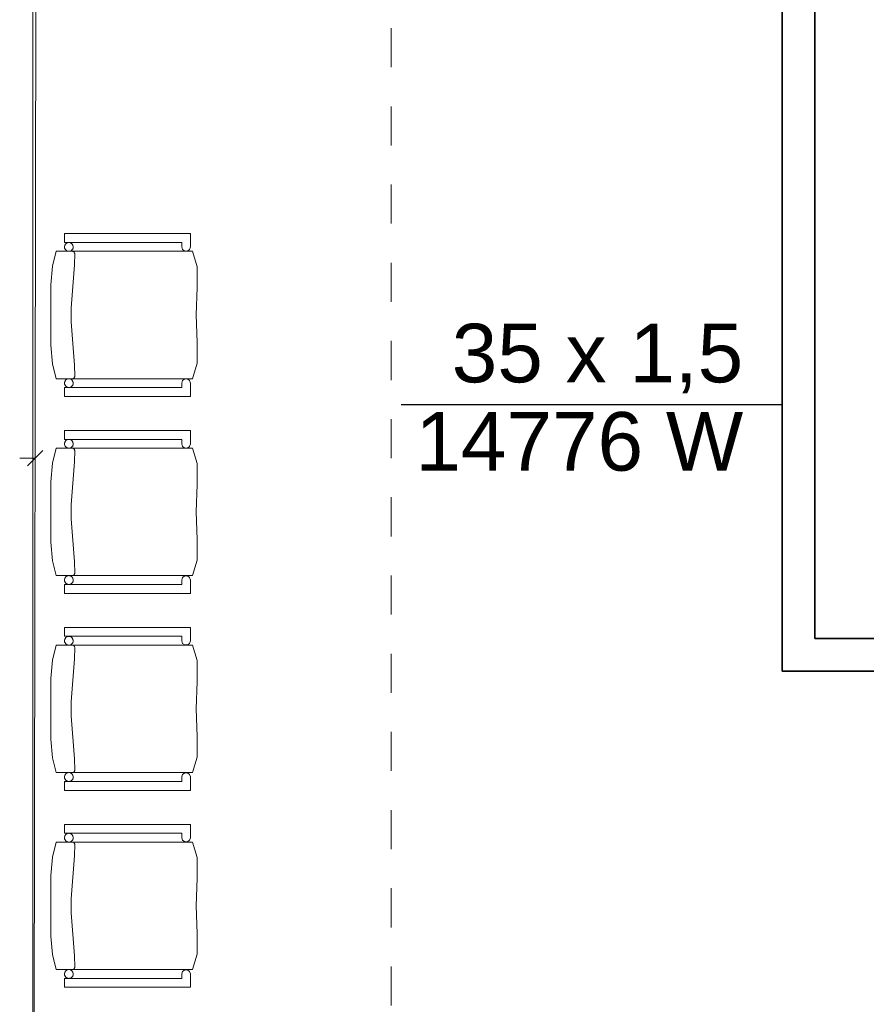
# Model space of a CAD drawing. Header units: millimetres. Extents: x 204754 to 495640, y -178579 to -98814.
# Tile 23 of 179: x 221597 to 224195, y -135210 to -132187. Entities that reach past the tile are written whole.
import ezdxf
from ezdxf.lldxf.tags import DXFTag

# ---------------------------------------------------------------- set-up
doc = ezdxf.new("R2010")
doc.units = ezdxf.units.MM
doc.header["$MEASUREMENT"] = 0
doc.linetypes.add('Przerywana', pattern=[240, 120, -120])
doc.layers.get('0').update_dxf_attribs({"color": 252, "lineweight": 5})
for name, color, linetype, lineweight in [('840-G Znaczniki ogólne_Nr_pióra__3', 252, 'Continuous', 5), ('IS_Powrót', 5, 'DASH', 35), ('IS_Zasilanie', 1, 'SOLID', 35), ('Nowe_! NAZWY POM_Nr_pióra__19', 252, 'Continuous', 5), ('Nowe_320-W Umeblowanie_Nr_pióra__4', 252, 'Continuous', 5), ('Nowe_Nowe_220(1)-A Ściany zewnętrzne_Nr_pióra__57', 252, 'Continuous', 5)]:
    doc.layers.add(name, color=color, linetype=linetype, lineweight=lineweight)
doc.layers.add('IS_Opisy_działek_Therm', color=7, linetype='SOLID')
tags = doc.linetypes.add('DASH', pattern=[15, 10, -5]).pattern_tags.tags
tags[6:7] = [DXFTag(74, 4), DXFTag(75, 0), DXFTag(340, '0'), DXFTag(46, 0.0), DXFTag(50, 0.0), DXFTag(44, 0.0), DXFTag(45, 0.0)]
tags[4:5] = [DXFTag(74, 4), DXFTag(75, 0), DXFTag(340, '0'), DXFTag(46, 0.0), DXFTag(50, 0.0), DXFTag(44, 0.0), DXFTag(45, 0.0)]
tags = doc.linetypes.add('SOLID', pattern=[10, 10, 0]).pattern_tags.tags
tags[6:7] = [DXFTag(74, 4), DXFTag(75, 0), DXFTag(340, '0'), DXFTag(46, 0.0), DXFTag(50, 0.0), DXFTag(44, 0.0), DXFTag(45, 0.0)]
tags[4:5] = [DXFTag(74, 4), DXFTag(75, 0), DXFTag(340, '0'), DXFTag(46, 0.0), DXFTag(50, 0.0), DXFTag(44, 0.0), DXFTag(45, 0.0)]

# ---------------------------------------------------------------- blocks, each defined once
blk = doc.blocks.new('podkład 20251118')
at = {"color": 252, "linetype": 'Continuous', "lineweight": 5}
for p, q in [((221620.6, -133557.2), (221668.1, -133509.7)), ((221644.4, -133533.4), (221596.9, -133533.4))]:
    blk.add_line(p, q, dxfattribs=at)
at = {"layer": '840-G Znaczniki ogólne_Nr_pióra__3', "color": 252, "linetype": 'Przerywana', "lineweight": 5}
blk.add_line((222737, -121893.5), (222737, -143583.5), dxfattribs=at)
at = {"layer": 'Nowe_! NAZWY POM_Nr_pióra__19', "color": 252, "linetype": 'Continuous', "lineweight": 5}
blk.add_line((221649.7, -130158.9), (221637.3, -137349.5), dxfattribs=at)
at = {"layer": 'Nowe_320-W Umeblowanie_Nr_pióra__4', "color": 252, "linetype": 'Continuous', "lineweight": 5}
for p, q in [((221734.3, -132871.1), (221734.3, -132843.8)), ((221734.3, -132843.8), (222120.6, -132843.8)), ((221734.3, -132871.1), (221734.3, -132843.8)), ((221734.3, -132843.8), (222120.6, -132843.8)), ((222120.6, -132843.8), (222120.6, -132884.7)), ((222120.6, -132843.8), (222120.6, -132884.7)), ((222094.1, -132871.1), (221734.3, -132871.1)), ((222094.1, -132871.1), (221734.3, -132871.1)), ((221734.3, -132884.7), (221734.5, -132882.4)), ((221734.5, -132887.1), (221734.3, -132884.7)), ((221734.5, -132882.4), (221735.1, -132880.1)), ((221735.1, -132880.1), (221736.1, -132877.9)), ((221736.1, -132877.9), (221737.4, -132876)), ((221737.4, -132876), (221739.1, -132874.3)), ((221739.1, -132874.3), (221741, -132872.9)), ((221741, -132872.9), (221743.1, -132871.9)), ((221743.1, -132871.9), (221745.4, -132871.3)), ((221745.4, -132871.3), (221747.8, -132871.1)), ((221747.8, -132871.1), (221750.1, -132871.3)), ((221750.1, -132871.3), (221752.4, -132871.9)), ((221752.4, -132871.9), (221754.5, -132872.9)), ((221754.5, -132872.9), (221756.4, -132874.3)), ((221756.4, -132874.3), (221758.1, -132876)), ((221758.1, -132876), (221759.4, -132877.9)), ((221759.4, -132877.9), (221760.4, -132880.1)), ((221760.4, -132880.1), (221761, -132882.4)), ((221761, -132882.4), (221761.2, -132884.7)), ((221761.2, -132884.7), (221761, -132887.1)), ((222094.1, -132884.7), (222094.1, -132871.1)), ((222094.1, -132884.7), (222094.1, -132871.1)), ((222096.7, -132892.7), (222094.1, -132884.7)), ((222096.7, -132892.7), (222094.1, -132884.7)), ((222120.6, -132884.7), (222118.5, -132892.7)), ((222120.6, -132884.7), (222118.5, -132892.7)), ((221697.2, -132944.1), (221708.5, -132898.4)), ((221697.2, -132944.1), (221708.5, -132898.4)), ((221708.5, -132898.4), (222127.7, -132898.4)), ((221708.5, -132898.4), (222127.7, -132898.4)), ((221735.1, -132889.4), (221734.5, -132887.1)), ((221736.1, -132891.5), (221735.1, -132889.4)), ((221737.4, -132893.5), (221736.1, -132891.5)), ((221739.1, -132895.2), (221737.4, -132893.5)), ((221741, -132896.5), (221739.1, -132895.2)), ((221743.1, -132897.5), (221741, -132896.5)), ((221745.4, -132898.2), (221743.1, -132897.5)), ((221747.8, -132898.4), (221745.4, -132898.2)), ((221750.1, -132898.2), (221747.8, -132898.4)), ((221752.4, -132897.5), (221750.1, -132898.2)), ((221754.5, -132896.5), (221752.4, -132897.5)), ((221756.4, -132895.2), (221754.5, -132896.5)), ((221758.1, -132893.5), (221756.4, -132895.2)), ((221759.4, -132891.5), (221758.1, -132893.5)), ((221760.4, -132898.6), (221759.2, -132898.4)), ((221760.4, -132889.4), (221759.4, -132891.5)), ((221761, -132887.1), (221760.4, -132889.4)), ((221761.6, -132899), (221760.4, -132898.6)), ((221762.7, -132899.7), (221761.6, -132899)), ((221763.7, -132900.5), (221762.7, -132899.7)), ((221764.5, -132901.5), (221763.7, -132900.5)), ((221765.1, -132902.6), (221764.5, -132901.5)), ((221764.8, -132940.2), (221765.7, -132905.6)), ((221765.5, -132903.7), (221765.1, -132902.6)), ((221765.7, -132905), (221765.5, -132903.7)), ((221765.7, -132905.6), (221765.7, -132905)), ((222103.4, -132897.7), (222096.7, -132892.7)), ((222103.4, -132897.7), (222096.7, -132892.7)), ((222111.8, -132897.7), (222103.4, -132897.7)), ((222111.8, -132897.7), (222103.4, -132897.7)), ((222118.5, -132892.7), (222111.8, -132897.7)), ((222118.5, -132892.7), (222111.8, -132897.7)), ((222127.7, -132898.4), (222141.5, -132945.6)), ((222127.7, -132898.4), (222141.5, -132945.6)), ((221692.6, -133001.1), (221697.2, -132944.1)), ((221692.6, -133001.1), (221697.2, -132944.1)), ((221754.9, -133072.5), (221764.8, -132940.2)), ((222141.5, -132945.6), (222141.8, -133009.3)), ((222141.5, -132945.6), (222141.8, -133009.3)), ((221692.6, -133093.8), (221692.6, -133001.1)), ((221692.6, -133093.8), (221692.6, -133001.1)), ((222141.8, -133009.3), (222138, -133093.8)), ((222141.8, -133009.3), (222138, -133093.8)), ((221692.6, -133186.6), (221692.6, -133093.8)), ((221692.6, -133186.6), (221692.6, -133093.8)), ((221754.9, -133115.2), (221754.9, -133072.5)), ((222138, -133093.8), (222141.8, -133178.3)), ((222138, -133093.8), (222141.8, -133178.3)), ((221764.8, -133247.5), (221754.9, -133115.2)), ((221697.2, -133243.6), (221692.6, -133186.6)), ((221697.2, -133243.6), (221692.6, -133186.6)), ((222141.8, -133178.3), (222141.5, -133242.1)), ((222141.8, -133178.3), (222141.5, -133242.1)), ((221708.5, -133289.3), (221697.2, -133243.6)), ((221708.5, -133289.3), (221697.2, -133243.6)), ((221765.7, -133282), (221764.8, -133247.5)), ((222141.5, -133242.1), (222127.7, -133289.3)), ((222141.5, -133242.1), (222127.7, -133289.3)), ((222127.7, -133289.3), (221708.5, -133289.3)), ((222127.7, -133289.3), (221708.5, -133289.3)), ((221734.3, -133302.9), (221734.5, -133300.5)), ((221734.5, -133305.3), (221734.3, -133302.9)), ((221734.5, -133300.5), (221735.1, -133298.2)), ((221735.1, -133307.6), (221734.5, -133305.3)), ((221735.1, -133298.2), (221736.1, -133296.1)), ((221736.1, -133309.7), (221735.1, -133307.6)), ((221736.1, -133296.1), (221737.4, -133294.1)), ((221737.4, -133294.1), (221739.1, -133292.5)), ((221739.1, -133292.5), (221741, -133291.1)), ((221741, -133291.1), (221743.1, -133290.1)), ((221743.1, -133290.1), (221745.4, -133289.5)), ((221745.4, -133289.5), (221747.8, -133289.3)), ((221747.8, -133289.3), (221750.1, -133289.5)), ((221750.1, -133289.5), (221752.4, -133290.1)), ((221752.4, -133290.1), (221754.5, -133291.1)), ((221754.5, -133291.1), (221756.4, -133292.5)), ((221756.4, -133292.5), (221758.1, -133294.1)), ((221758.1, -133294.1), (221759.4, -133296.1)), ((221759.4, -133296.1), (221760.4, -133298.2)), ((221760.4, -133307.6), (221759.4, -133309.7)), ((221760.4, -133298.2), (221761, -133300.5)), ((221761, -133305.3), (221760.4, -133307.6)), ((221761, -133300.5), (221761.2, -133302.9)), ((221761.2, -133302.9), (221761, -133305.3)), ((221761.6, -133288.6), (221762.7, -133288)), ((221762.7, -133288), (221763.7, -133287.2)), ((221763.7, -133287.2), (221764.5, -133286.2)), ((221764.5, -133286.2), (221765.1, -133285.1)), ((221765.1, -133285.1), (221765.5, -133283.9)), ((221765.5, -133283.9), (221765.7, -133282.6)), ((221765.7, -133282.6), (221765.7, -133282)), ((222094.1, -133302.9), (222096.7, -133294.9)), ((222094.1, -133302.9), (222096.7, -133294.9)), ((222094.1, -133316.5), (222094.1, -133302.9)), ((222094.1, -133316.5), (222094.1, -133302.9)), ((222096.7, -133294.9), (222103.4, -133289.9)), ((222096.7, -133294.9), (222103.4, -133289.9)), ((222103.4, -133289.9), (222111.8, -133289.9)), ((222103.4, -133289.9), (222111.8, -133289.9)), ((222111.8, -133289.9), (222118.5, -133294.9)), ((222111.8, -133289.9), (222118.5, -133294.9)), ((222118.5, -133294.9), (222120.6, -133302.9)), ((222118.5, -133294.9), (222120.6, -133302.9)), ((222120.6, -133302.9), (222120.6, -133343.8)), ((222120.6, -133302.9), (222120.6, -133343.8)), ((221734.3, -133343.8), (221734.3, -133316.5)), ((221734.3, -133316.5), (222094.1, -133316.5)), ((221734.3, -133343.8), (221734.3, -133316.5)), ((221734.3, -133316.5), (222094.1, -133316.5)), ((221737.4, -133311.7), (221736.1, -133309.7)), ((221739.1, -133313.4), (221737.4, -133311.7)), ((221741, -133314.7), (221739.1, -133313.4)), ((221743.1, -133315.7), (221741, -133314.7)), ((221745.4, -133316.3), (221743.1, -133315.7)), ((221747.8, -133316.5), (221745.4, -133316.3)), ((221750.1, -133316.3), (221747.8, -133316.5)), ((221752.4, -133315.7), (221750.1, -133316.3)), ((221754.5, -133314.7), (221752.4, -133315.7)), ((221756.4, -133313.4), (221754.5, -133314.7)), ((221758.1, -133311.7), (221756.4, -133313.4)), ((221759.4, -133309.7), (221758.1, -133311.7)), ((222120.6, -133343.8), (221734.3, -133343.8)), ((222120.6, -133343.8), (221734.3, -133343.8)), ((221734.3, -133475.6), (221734.3, -133448.3)), ((221734.3, -133448.3), (222120.6, -133448.3)), ((221734.3, -133475.6), (221734.3, -133448.3)), ((221734.3, -133448.3), (222120.6, -133448.3)), ((222120.6, -133448.3), (222120.6, -133489.2)), ((222120.6, -133448.3), (222120.6, -133489.2)), ((222094.1, -133475.6), (221734.3, -133475.6)), ((222094.1, -133475.6), (221734.3, -133475.6)), ((221734.3, -133489.2), (221734.5, -133486.9)), ((221734.5, -133491.6), (221734.3, -133489.2)), ((221734.5, -133486.9), (221735.1, -133484.6)), ((221735.1, -133484.6), (221736.1, -133482.4)), ((221736.1, -133482.4), (221737.4, -133480.5)), ((221737.4, -133480.5), (221739.1, -133478.8)), ((221739.1, -133478.8), (221741, -133477.4)), ((221741, -133477.4), (221743.1, -133476.4)), ((221743.1, -133476.4), (221745.4, -133475.8)), ((221745.4, -133475.8), (221747.8, -133475.6)), ((221747.8, -133475.6), (221750.1, -133475.8)), ((221750.1, -133475.8), (221752.4, -133476.4)), ((221752.4, -133476.4), (221754.5, -133477.4)), ((221754.5, -133477.4), (221756.4, -133478.8)), ((221756.4, -133478.8), (221758.1, -133480.5)), ((221758.1, -133480.5), (221759.4, -133482.4)), ((221759.4, -133482.4), (221760.4, -133484.6)), ((221760.4, -133484.6), (221761, -133486.9)), ((221761, -133486.9), (221761.2, -133489.2)), ((221761.2, -133489.2), (221761, -133491.6)), ((222094.1, -133489.2), (222094.1, -133475.6)), ((222094.1, -133489.2), (222094.1, -133475.6)), ((222096.7, -133497.3), (222094.1, -133489.2)), ((222096.7, -133497.3), (222094.1, -133489.2)), ((222120.6, -133489.2), (222118.5, -133497.3)), ((222120.6, -133489.2), (222118.5, -133497.3)), ((221697.2, -133548.6), (221708.5, -133502.9)), ((221697.2, -133548.6), (221708.5, -133502.9)), ((221708.5, -133502.9), (222127.7, -133502.9)), ((221708.5, -133502.9), (222127.7, -133502.9)), ((221735.1, -133493.9), (221734.5, -133491.6)), ((221736.1, -133496.1), (221735.1, -133493.9)), ((221737.4, -133498), (221736.1, -133496.1)), ((221739.1, -133499.7), (221737.4, -133498)), ((221741, -133501.1), (221739.1, -133499.7)), ((221743.1, -133502.1), (221741, -133501.1)), ((221745.4, -133502.7), (221743.1, -133502.1)), ((221747.8, -133502.9), (221745.4, -133502.7)), ((221750.1, -133502.7), (221747.8, -133502.9)), ((221752.4, -133502.1), (221750.1, -133502.7)), ((221754.5, -133501.1), (221752.4, -133502.1)), ((221756.4, -133499.7), (221754.5, -133501.1)), ((221758.1, -133498), (221756.4, -133499.7)), ((221759.4, -133496.1), (221758.1, -133498)), ((221760.4, -133503.1), (221759.2, -133502.9)), ((221760.4, -133493.9), (221759.4, -133496.1)), ((221761, -133491.6), (221760.4, -133493.9)), ((221761.6, -133503.5), (221760.4, -133503.1)), ((221762.7, -133504.2), (221761.6, -133503.5)), ((221763.7, -133505), (221762.7, -133504.2)), ((221764.5, -133506), (221763.7, -133505)), ((221765.1, -133507.1), (221764.5, -133506)), ((221764.8, -133544.7), (221765.7, -133510.2)), ((221765.5, -133508.3), (221765.1, -133507.1)), ((221765.7, -133509.5), (221765.5, -133508.3)), ((221765.7, -133510.2), (221765.7, -133509.5)), ((222103.4, -133502.2), (222096.7, -133497.3)), ((222103.4, -133502.2), (222096.7, -133497.3)), ((222111.8, -133502.2), (222103.4, -133502.2)), ((222111.8, -133502.2), (222103.4, -133502.2)), ((222118.5, -133497.3), (222111.8, -133502.2)), ((222118.5, -133497.3), (222111.8, -133502.2)), ((222127.7, -133502.9), (222141.5, -133550.1)), ((222127.7, -133502.9), (222141.5, -133550.1)), ((221692.6, -133605.6), (221697.2, -133548.6)), ((221692.6, -133605.6), (221697.2, -133548.6)), ((221754.9, -133677), (221764.8, -133544.7)), ((222141.5, -133550.1), (222141.8, -133613.8)), ((222141.5, -133550.1), (222141.8, -133613.8)), ((221692.6, -133698.3), (221692.6, -133605.6)), ((221692.6, -133698.3), (221692.6, -133605.6)), ((222141.8, -133613.8), (222138, -133698.3)), ((222141.8, -133613.8), (222138, -133698.3)), ((221692.6, -133791.1), (221692.6, -133698.3)), ((221692.6, -133791.1), (221692.6, -133698.3)), ((221754.9, -133719.7), (221754.9, -133677)), ((222138, -133698.3), (222141.8, -133782.9)), ((222138, -133698.3), (222141.8, -133782.9)), ((221764.8, -133852), (221754.9, -133719.7)), ((221697.2, -133848.1), (221692.6, -133791.1)), ((221697.2, -133848.1), (221692.6, -133791.1)), ((222141.8, -133782.9), (222141.5, -133846.6)), ((222141.8, -133782.9), (222141.5, -133846.6)), ((221708.5, -133893.8), (221697.2, -133848.1)), ((221708.5, -133893.8), (221697.2, -133848.1)), ((221765.7, -133886.5), (221764.8, -133852)), ((222141.5, -133846.6), (222127.7, -133893.8)), ((222141.5, -133846.6), (222127.7, -133893.8)), ((222127.7, -133893.8), (221708.5, -133893.8)), ((222127.7, -133893.8), (221708.5, -133893.8)), ((221734.3, -133907.4), (221734.5, -133905.1)), ((221734.5, -133909.8), (221734.3, -133907.4)), ((221734.5, -133905.1), (221735.1, -133902.8)), ((221735.1, -133912.1), (221734.5, -133909.8)), ((221735.1, -133902.8), (221736.1, -133900.6)), ((221736.1, -133914.2), (221735.1, -133912.1)), ((221736.1, -133900.6), (221737.4, -133898.7)), ((221737.4, -133898.7), (221739.1, -133897)), ((221739.1, -133897), (221741, -133895.6)), ((221741, -133895.6), (221743.1, -133894.6)), ((221743.1, -133894.6), (221745.4, -133894)), ((221745.4, -133894), (221747.8, -133893.8)), ((221747.8, -133893.8), (221750.1, -133894)), ((221750.1, -133894), (221752.4, -133894.6)), ((221752.4, -133894.6), (221754.5, -133895.6)), ((221754.5, -133895.6), (221756.4, -133897)), ((221756.4, -133897), (221758.1, -133898.7)), ((221758.1, -133898.7), (221759.4, -133900.6)), ((221759.4, -133900.6), (221760.4, -133902.8)), ((221760.4, -133912.1), (221759.4, -133914.2)), ((221760.4, -133902.8), (221761, -133905.1)), ((221761, -133909.8), (221760.4, -133912.1)), ((221761, -133905.1), (221761.2, -133907.4)), ((221761.2, -133907.4), (221761, -133909.8)), ((221761.6, -133893.1), (221762.7, -133892.5)), ((221762.7, -133892.5), (221763.7, -133891.7)), ((221763.7, -133891.7), (221764.5, -133890.7)), ((221764.5, -133890.7), (221765.1, -133889.6)), ((221765.1, -133889.6), (221765.5, -133888.4)), ((221765.5, -133888.4), (221765.7, -133887.2)), ((221765.7, -133887.2), (221765.7, -133886.5)), ((222094.1, -133907.4), (222096.7, -133899.4)), ((222094.1, -133907.4), (222096.7, -133899.4)), ((222094.1, -133921.1), (222094.1, -133907.4)), ((222094.1, -133921.1), (222094.1, -133907.4)), ((222096.7, -133899.4), (222103.4, -133894.5)), ((222096.7, -133899.4), (222103.4, -133894.5)), ((222103.4, -133894.5), (222111.8, -133894.5)), ((222103.4, -133894.5), (222111.8, -133894.5)), ((222111.8, -133894.5), (222118.5, -133899.4)), ((222111.8, -133894.5), (222118.5, -133899.4)), ((222118.5, -133899.4), (222120.6, -133907.4)), ((222118.5, -133899.4), (222120.6, -133907.4)), ((222120.6, -133907.4), (222120.6, -133948.3)), ((222120.6, -133907.4), (222120.6, -133948.3)), ((221734.3, -133948.3), (221734.3, -133921.1)), ((221734.3, -133921.1), (222094.1, -133921.1)), ((221734.3, -133948.3), (221734.3, -133921.1)), ((221734.3, -133921.1), (222094.1, -133921.1)), ((221737.4, -133916.2), (221736.1, -133914.2)), ((221739.1, -133917.9), (221737.4, -133916.2)), ((221741, -133919.2), (221739.1, -133917.9)), ((221743.1, -133920.2), (221741, -133919.2)), ((221745.4, -133920.9), (221743.1, -133920.2)), ((221747.8, -133921.1), (221745.4, -133920.9)), ((221750.1, -133920.9), (221747.8, -133921.1)), ((221752.4, -133920.2), (221750.1, -133920.9)), ((221754.5, -133919.2), (221752.4, -133920.2)), ((221756.4, -133917.9), (221754.5, -133919.2)), ((221758.1, -133916.2), (221756.4, -133917.9)), ((221759.4, -133914.2), (221758.1, -133916.2)), ((222120.6, -133948.3), (221734.3, -133948.3)), ((222120.6, -133948.3), (221734.3, -133948.3)), ((221734.3, -134080.1), (221734.3, -134052.9)), ((221734.3, -134052.9), (222120.6, -134052.9)), ((221734.3, -134080.1), (221734.3, -134052.9)), ((221734.3, -134052.9), (222120.6, -134052.9)), ((222120.6, -134052.9), (222120.6, -134093.8)), ((222120.6, -134052.9), (222120.6, -134093.8)), ((222094.1, -134080.1), (221734.3, -134080.1)), ((222094.1, -134080.1), (221734.3, -134080.1)), ((221734.3, -134093.8), (221734.5, -134091.4)), ((221734.5, -134096.1), (221734.3, -134093.8)), ((221734.5, -134091.4), (221735.1, -134089.1)), ((221735.1, -134089.1), (221736.1, -134086.9)), ((221736.1, -134086.9), (221737.4, -134085)), ((221737.4, -134085), (221739.1, -134083.3)), ((221739.1, -134083.3), (221741, -134082)), ((221741, -134082), (221743.1, -134081)), ((221743.1, -134081), (221745.4, -134080.3)), ((221745.4, -134080.3), (221747.8, -134080.1)), ((221747.8, -134080.1), (221750.1, -134080.3)), ((221750.1, -134080.3), (221752.4, -134081)), ((221752.4, -134081), (221754.5, -134082)), ((221754.5, -134082), (221756.4, -134083.3)), ((221756.4, -134083.3), (221758.1, -134085)), ((221758.1, -134085), (221759.4, -134086.9)), ((221759.4, -134086.9), (221760.4, -134089.1)), ((221760.4, -134089.1), (221761, -134091.4)), ((221761, -134091.4), (221761.2, -134093.8)), ((221761.2, -134093.8), (221761, -134096.1)), ((222094.1, -134093.8), (222094.1, -134080.1)), ((222094.1, -134093.8), (222094.1, -134080.1)), ((222096.7, -134101.8), (222094.1, -134093.8)), ((222096.7, -134101.8), (222094.1, -134093.8)), ((222120.6, -134093.8), (222118.5, -134101.8)), ((222120.6, -134093.8), (222118.5, -134101.8)), ((221697.2, -134153.1), (221708.5, -134107.4)), ((221697.2, -134153.1), (221708.5, -134107.4)), ((221708.5, -134107.4), (222127.7, -134107.4)), ((221708.5, -134107.4), (222127.7, -134107.4)), ((221735.1, -134098.4), (221734.5, -134096.1)), ((221736.1, -134100.6), (221735.1, -134098.4)), ((221737.4, -134102.5), (221736.1, -134100.6)), ((221739.1, -134104.2), (221737.4, -134102.5)), ((221741, -134105.6), (221739.1, -134104.2)), ((221743.1, -134106.6), (221741, -134105.6)), ((221745.4, -134107.2), (221743.1, -134106.6)), ((221747.8, -134107.4), (221745.4, -134107.2)), ((221750.1, -134107.2), (221747.8, -134107.4)), ((221752.4, -134106.6), (221750.1, -134107.2)), ((221754.5, -134105.6), (221752.4, -134106.6)), ((221756.4, -134104.2), (221754.5, -134105.6)), ((221758.1, -134102.5), (221756.4, -134104.2)), ((221759.4, -134100.6), (221758.1, -134102.5)), ((221760.4, -134107.6), (221759.2, -134107.4)), ((221760.4, -134098.4), (221759.4, -134100.6)), ((221761, -134096.1), (221760.4, -134098.4)), ((221761.6, -134108.1), (221760.4, -134107.6)), ((221762.7, -134108.7), (221761.6, -134108.1)), ((221763.7, -134109.5), (221762.7, -134108.7)), ((221764.5, -134110.5), (221763.7, -134109.5)), ((221765.1, -134111.6), (221764.5, -134110.5)), ((221764.8, -134149.2), (221765.7, -134114.7)), ((221765.5, -134112.8), (221765.1, -134111.6)), ((221765.7, -134114), (221765.5, -134112.8)), ((221765.7, -134114.7), (221765.7, -134114)), ((222103.4, -134106.7), (222096.7, -134101.8)), ((222103.4, -134106.7), (222096.7, -134101.8)), ((222111.8, -134106.7), (222103.4, -134106.7)), ((222111.8, -134106.7), (222103.4, -134106.7)), ((222118.5, -134101.8), (222111.8, -134106.7)), ((222118.5, -134101.8), (222111.8, -134106.7)), ((222127.7, -134107.4), (222141.5, -134154.6)), ((222127.7, -134107.4), (222141.5, -134154.6)), ((221692.6, -134210.1), (221697.2, -134153.1)), ((221692.6, -134210.1), (221697.2, -134153.1)), ((221754.9, -134281.5), (221764.8, -134149.2)), ((222141.5, -134154.6), (222141.8, -134218.3)), ((222141.5, -134154.6), (222141.8, -134218.3)), ((221692.6, -134302.9), (221692.6, -134210.1)), ((221692.6, -134302.9), (221692.6, -134210.1)), ((222141.8, -134218.3), (222138, -134302.9)), ((222141.8, -134218.3), (222138, -134302.9)), ((221692.6, -134395.6), (221692.6, -134302.9)), ((221692.6, -134395.6), (221692.6, -134302.9)), ((221754.9, -134324.2), (221754.9, -134281.5)), ((222138, -134302.9), (222141.8, -134387.4)), ((222138, -134302.9), (222141.8, -134387.4)), ((221764.8, -134456.5), (221754.9, -134324.2)), ((221697.2, -134452.6), (221692.6, -134395.6)), ((221697.2, -134452.6), (221692.6, -134395.6)), ((222141.8, -134387.4), (222141.5, -134451.1)), ((222141.8, -134387.4), (222141.5, -134451.1)), ((221708.5, -134498.3), (221697.2, -134452.6)), ((221708.5, -134498.3), (221697.2, -134452.6)), ((221765.7, -134491), (221764.8, -134456.5)), ((222141.5, -134451.1), (222127.7, -134498.3)), ((222141.5, -134451.1), (222127.7, -134498.3)), ((222127.7, -134498.3), (221708.5, -134498.3)), ((222127.7, -134498.3), (221708.5, -134498.3)), ((221734.3, -134511.9), (221734.5, -134509.6)), ((221734.5, -134514.3), (221734.3, -134511.9)), ((221734.5, -134509.6), (221735.1, -134507.3)), ((221735.1, -134516.6), (221734.5, -134514.3)), ((221735.1, -134507.3), (221736.1, -134505.1)), ((221736.1, -134518.8), (221735.1, -134516.6)), ((221736.1, -134505.1), (221737.4, -134503.2)), ((221737.4, -134503.2), (221739.1, -134501.5)), ((221739.1, -134501.5), (221741, -134500.1)), ((221741, -134500.1), (221743.1, -134499.1)), ((221743.1, -134499.1), (221745.4, -134498.5)), ((221745.4, -134498.5), (221747.8, -134498.3)), ((221747.8, -134498.3), (221750.1, -134498.5)), ((221750.1, -134498.5), (221752.4, -134499.1)), ((221752.4, -134499.1), (221754.5, -134500.1)), ((221754.5, -134500.1), (221756.4, -134501.5)), ((221756.4, -134501.5), (221758.1, -134503.2)), ((221758.1, -134503.2), (221759.4, -134505.1)), ((221759.4, -134505.1), (221760.4, -134507.3)), ((221760.4, -134516.6), (221759.4, -134518.8)), ((221760.4, -134507.3), (221761, -134509.6)), ((221761, -134514.3), (221760.4, -134516.6)), ((221761, -134509.6), (221761.2, -134511.9)), ((221761.2, -134511.9), (221761, -134514.3)), ((221761.6, -134497.7), (221762.7, -134497)), ((221762.7, -134497), (221763.7, -134496.2)), ((221763.7, -134496.2), (221764.5, -134495.2)), ((221764.5, -134495.2), (221765.1, -134494.1)), ((221765.1, -134494.1), (221765.5, -134492.9)), ((221765.5, -134492.9), (221765.7, -134491.7)), ((221765.7, -134491.7), (221765.7, -134491)), ((222094.1, -134511.9), (222096.7, -134503.9)), ((222094.1, -134511.9), (222096.7, -134503.9)), ((222094.1, -134525.6), (222094.1, -134511.9)), ((222094.1, -134525.6), (222094.1, -134511.9)), ((222096.7, -134503.9), (222103.4, -134499)), ((222096.7, -134503.9), (222103.4, -134499)), ((222103.4, -134499), (222111.8, -134499)), ((222103.4, -134499), (222111.8, -134499)), ((222111.8, -134499), (222118.5, -134503.9)), ((222111.8, -134499), (222118.5, -134503.9)), ((222118.5, -134503.9), (222120.6, -134511.9)), ((222118.5, -134503.9), (222120.6, -134511.9)), ((222120.6, -134511.9), (222120.6, -134552.9)), ((222120.6, -134511.9), (222120.6, -134552.9)), ((221734.3, -134552.9), (221734.3, -134525.6)), ((221734.3, -134525.6), (222094.1, -134525.6)), ((221734.3, -134552.9), (221734.3, -134525.6)), ((221734.3, -134525.6), (222094.1, -134525.6)), ((221737.4, -134520.7), (221736.1, -134518.8)), ((221739.1, -134522.4), (221737.4, -134520.7)), ((221741, -134523.8), (221739.1, -134522.4)), ((221743.1, -134524.8), (221741, -134523.8)), ((221745.4, -134525.4), (221743.1, -134524.8)), ((221747.8, -134525.6), (221745.4, -134525.4)), ((221750.1, -134525.4), (221747.8, -134525.6)), ((221752.4, -134524.8), (221750.1, -134525.4)), ((221754.5, -134523.8), (221752.4, -134524.8)), ((221756.4, -134522.4), (221754.5, -134523.8)), ((221758.1, -134520.7), (221756.4, -134522.4)), ((221759.4, -134518.8), (221758.1, -134520.7)), ((222120.6, -134552.9), (221734.3, -134552.9)), ((222120.6, -134552.9), (221734.3, -134552.9)), ((221734.3, -134684.7), (221734.3, -134657.4)), ((221734.3, -134657.4), (222120.6, -134657.4)), ((221734.3, -134684.7), (221734.3, -134657.4)), ((221734.3, -134657.4), (222120.6, -134657.4)), ((222120.6, -134657.4), (222120.6, -134698.3)), ((222120.6, -134657.4), (222120.6, -134698.3)), ((222094.1, -134684.7), (221734.3, -134684.7)), ((222094.1, -134684.7), (221734.3, -134684.7)), ((221734.3, -134698.3), (221734.5, -134695.9)), ((221734.5, -134700.7), (221734.3, -134698.3)), ((221734.5, -134695.9), (221735.1, -134693.6)), ((221735.1, -134693.6), (221736.1, -134691.5)), ((221736.1, -134691.5), (221737.4, -134689.5)), ((221737.4, -134689.5), (221739.1, -134687.8)), ((221739.1, -134687.8), (221741, -134686.5)), ((221741, -134686.5), (221743.1, -134685.5)), ((221743.1, -134685.5), (221745.4, -134684.9)), ((221745.4, -134684.9), (221747.8, -134684.6)), ((221747.8, -134684.6), (221750.1, -134684.9)), ((221750.1, -134684.9), (221752.4, -134685.5)), ((221752.4, -134685.5), (221754.5, -134686.5)), ((221754.5, -134686.5), (221756.4, -134687.8)), ((221756.4, -134687.8), (221758.1, -134689.5)), ((221758.1, -134689.5), (221759.4, -134691.5)), ((221759.4, -134691.5), (221760.4, -134693.6)), ((221760.4, -134693.6), (221761, -134695.9)), ((221761, -134695.9), (221761.2, -134698.3)), ((221761.2, -134698.3), (221761, -134700.7)), ((222094.1, -134698.3), (222094.1, -134684.7)), ((222094.1, -134698.3), (222094.1, -134684.7)), ((222096.7, -134706.3), (222094.1, -134698.3)), ((222096.7, -134706.3), (222094.1, -134698.3)), ((222120.6, -134698.3), (222118.5, -134706.3)), ((222120.6, -134698.3), (222118.5, -134706.3)), ((221697.2, -134757.6), (221708.5, -134711.9)), ((221697.2, -134757.6), (221708.5, -134711.9)), ((221708.5, -134711.9), (222127.7, -134711.9)), ((221708.5, -134711.9), (222127.7, -134711.9)), ((221735.1, -134702.9), (221734.5, -134700.7)), ((221736.1, -134705.1), (221735.1, -134702.9)), ((221737.4, -134707.1), (221736.1, -134705.1)), ((221739.1, -134708.7), (221737.4, -134707.1)), ((221741, -134710.1), (221739.1, -134708.7)), ((221743.1, -134711.1), (221741, -134710.1)), ((221745.4, -134711.7), (221743.1, -134711.1)), ((221747.8, -134711.9), (221745.4, -134711.7)), ((221750.1, -134711.7), (221747.8, -134711.9)), ((221752.4, -134711.1), (221750.1, -134711.7)), ((221754.5, -134710.1), (221752.4, -134711.1)), ((221756.4, -134708.7), (221754.5, -134710.1)), ((221758.1, -134707.1), (221756.4, -134708.7)), ((221759.4, -134705.1), (221758.1, -134707.1)), ((221760.4, -134712.1), (221759.2, -134711.9)), ((221760.4, -134702.9), (221759.4, -134705.1)), ((221761, -134700.7), (221760.4, -134702.9)), ((221761.6, -134712.6), (221760.4, -134712.1)), ((221762.7, -134713.2), (221761.6, -134712.6)), ((221763.7, -134714), (221762.7, -134713.2)), ((221764.5, -134715), (221763.7, -134714)), ((221765.1, -134716.1), (221764.5, -134715)), ((221764.8, -134753.7), (221765.7, -134719.2)), ((221765.5, -134717.3), (221765.1, -134716.1)), ((221765.7, -134718.6), (221765.5, -134717.3)), ((221765.7, -134719.2), (221765.7, -134718.6)), ((222103.4, -134711.3), (222096.7, -134706.3)), ((222103.4, -134711.3), (222096.7, -134706.3)), ((222111.8, -134711.3), (222103.4, -134711.3)), ((222111.8, -134711.3), (222103.4, -134711.3)), ((222118.5, -134706.3), (222111.8, -134711.3)), ((222118.5, -134706.3), (222111.8, -134711.3)), ((222127.7, -134711.9), (222141.5, -134759.1)), ((222127.7, -134711.9), (222141.5, -134759.1)), ((221692.6, -134814.6), (221697.2, -134757.6)), ((221692.6, -134814.6), (221697.2, -134757.6)), ((221754.9, -134886), (221764.8, -134753.7)), ((222141.5, -134759.1), (222141.8, -134822.9)), ((222141.5, -134759.1), (222141.8, -134822.9)), ((221692.6, -134907.4), (221692.6, -134814.6)), ((221692.6, -134907.4), (221692.6, -134814.6)), ((222141.8, -134822.9), (222138, -134907.4)), ((222141.8, -134822.9), (222138, -134907.4)), ((221692.6, -135000.1), (221692.6, -134907.4)), ((221692.6, -135000.1), (221692.6, -134907.4)), ((221754.9, -134928.7), (221754.9, -134886)), ((222138, -134907.4), (222141.8, -134991.9)), ((222138, -134907.4), (222141.8, -134991.9)), ((221764.8, -135061), (221754.9, -134928.7)), ((221697.2, -135057.1), (221692.6, -135000.1)), ((221697.2, -135057.1), (221692.6, -135000.1)), ((222141.8, -134991.9), (222141.5, -135055.6)), ((222141.8, -134991.9), (222141.5, -135055.6)), ((221708.5, -135102.8), (221697.2, -135057.1)), ((221708.5, -135102.8), (221697.2, -135057.1)), ((221765.7, -135095.6), (221764.8, -135061)), ((222141.5, -135055.6), (222127.7, -135102.8)), ((222141.5, -135055.6), (222127.7, -135102.8)), ((222127.7, -135102.8), (221708.5, -135102.8)), ((222127.7, -135102.8), (221708.5, -135102.8)), ((221734.3, -135116.5), (221734.5, -135114.1)), ((221734.5, -135118.8), (221734.3, -135116.5)), ((221734.5, -135114.1), (221735.1, -135111.8)), ((221735.1, -135121.1), (221734.5, -135118.8)), ((221735.1, -135111.8), (221736.1, -135109.6)), ((221736.1, -135123.3), (221735.1, -135121.1)), ((221736.1, -135109.6), (221737.4, -135107.7)), ((221737.4, -135107.7), (221739.1, -135106)), ((221739.1, -135106), (221741, -135104.7)), ((221741, -135104.7), (221743.1, -135103.7)), ((221743.1, -135103.7), (221745.4, -135103)), ((221745.4, -135103), (221747.8, -135102.8)), ((221747.8, -135102.8), (221750.1, -135103)), ((221750.1, -135103), (221752.4, -135103.7)), ((221752.4, -135103.7), (221754.5, -135104.7)), ((221754.5, -135104.7), (221756.4, -135106)), ((221756.4, -135106), (221758.1, -135107.7)), ((221758.1, -135107.7), (221759.4, -135109.6)), ((221759.4, -135109.6), (221760.4, -135111.8)), ((221760.4, -135121.1), (221759.4, -135123.3)), ((221760.4, -135111.8), (221761, -135114.1)), ((221761, -135118.8), (221760.4, -135121.1)), ((221761, -135114.1), (221761.2, -135116.5)), ((221761.2, -135116.5), (221761, -135118.8)), ((221761.6, -135102.2), (221762.7, -135101.5)), ((221762.7, -135101.5), (221763.7, -135100.7)), ((221763.7, -135100.7), (221764.5, -135099.7)), ((221764.5, -135099.7), (221765.1, -135098.6)), ((221765.1, -135098.6), (221765.5, -135097.4)), ((221765.5, -135097.4), (221765.7, -135096.2)), ((221765.7, -135096.2), (221765.7, -135095.6)), ((222094.1, -135116.5), (222096.7, -135108.5)), ((222094.1, -135116.5), (222096.7, -135108.5)), ((222094.1, -135130.1), (222094.1, -135116.5)), ((222094.1, -135130.1), (222094.1, -135116.5)), ((222096.7, -135108.5), (222103.4, -135103.5)), ((222096.7, -135108.5), (222103.4, -135103.5)), ((222103.4, -135103.5), (222111.8, -135103.5)), ((222103.4, -135103.5), (222111.8, -135103.5)), ((222111.8, -135103.5), (222118.5, -135108.5)), ((222111.8, -135103.5), (222118.5, -135108.5)), ((222118.5, -135108.5), (222120.6, -135116.5)), ((222118.5, -135108.5), (222120.6, -135116.5)), ((222120.6, -135116.5), (222120.6, -135157.4)), ((222120.6, -135116.5), (222120.6, -135157.4)), ((221734.3, -135157.4), (221734.3, -135130.1)), ((221734.3, -135130.1), (222094.1, -135130.1)), ((221734.3, -135157.4), (221734.3, -135130.1)), ((221734.3, -135130.1), (222094.1, -135130.1)), ((221737.4, -135125.2), (221736.1, -135123.3)), ((221739.1, -135126.9), (221737.4, -135125.2)), ((221741, -135128.3), (221739.1, -135126.9)), ((221743.1, -135129.3), (221741, -135128.3)), ((221745.4, -135129.9), (221743.1, -135129.3)), ((221747.8, -135130.1), (221745.4, -135129.9)), ((221750.1, -135129.9), (221747.8, -135130.1)), ((221752.4, -135129.3), (221750.1, -135129.9)), ((221754.5, -135128.3), (221752.4, -135129.3)), ((221756.4, -135126.9), (221754.5, -135128.3)), ((221758.1, -135125.2), (221756.4, -135126.9)), ((221759.4, -135123.3), (221758.1, -135125.2)), ((222120.6, -135157.4), (221734.3, -135157.4)), ((222120.6, -135157.4), (221734.3, -135157.4))]:
    blk.add_line(p, q, dxfattribs=at)
at = {"layer": 'Nowe_320-W Umeblowanie_Nr_pióra__4', "color": 252, "linetype": 'Continuous', "lineweight": 5, "extrusion": (0, 0, -1)}
for centre, start_param, end_param in [((221747.8, -132884.7), -1.570796, 1.570796), ((221747.8, -132884.7), 1.570796, 4.712389), ((221747.8, -133302.9), -1.570796, 1.570796), ((221747.8, -133302.9), 1.570796, 4.712389), ((221747.8, -133489.2), -1.570796, 1.570796), ((221747.8, -133489.2), 1.570796, 4.712389), ((221747.8, -133907.4), -1.570796, 1.570796), ((221747.8, -133907.4), 1.570796, 4.712389), ((221747.8, -134093.8), -1.570796, 1.570796), ((221747.8, -134093.8), 1.570796, 4.712389), ((221747.8, -134511.9), -1.570796, 1.570796), ((221747.8, -134511.9), 1.570796, 4.712389), ((221747.8, -134698.3), -1.570796, 1.570796), ((221747.8, -134698.3), 1.570796, 4.712389), ((221747.8, -135116.5), -1.570796, 1.570796), ((221747.8, -135116.5), 1.570796, 4.712389)]:
    blk.add_ellipse(centre, major_axis=(0, 13.6), ratio=0.989604, start_param=start_param, end_param=end_param, dxfattribs=at)
at = {"layer": 'Nowe_Nowe_220(1)-A Ściany zewnętrzne_Nr_pióra__57', "color": 252, "linetype": 'Continuous', "lineweight": 5}
blk.add_line((221637, -137349.5), (221637, -131498.4), dxfattribs=at)

msp = doc.modelspace()

# ---------------------------------------------------------------- linework, layer by layer
at = {"layer": 'IS_Opisy_działek_Therm', "ltscale": 10}
msp.add_line((223937.4, -133370.1), (222767.4, -133370.1), dxfattribs=at)
at = {"layer": 'IS_Powrót', "ltscale": 10}
for p, q in [((223937.4, -131868.4), (223937.4, -134187)), ((223937.4, -134187), (225921.4, -134187))]:
    msp.add_line(p, q, dxfattribs=at)
at = {"layer": 'IS_Zasilanie', "ltscale": 10}
for p, q in [((224037.4, -131768.4), (224037.4, -134087)), ((224037.4, -134087), (226021.4, -134087))]:
    msp.add_line(p, q, dxfattribs=at)

# ---------------------------------------------------------------- block references
msp.add_blockref('podkład 20251118', (0, 0))

# ---------------------------------------------------------------- texts
at = {"layer": 'IS_Opisy_działek_Therm', "ltscale": 10, "char_height": 180}
for s, insert, attachment_point in [('\\fArial|b0|i0;35 x 1,5', (223817.4, -133334.1), 9), ('\\fArial|b0|i0;14776 W', (223817.4, -133391.7), 3)]:
    msp.add_mtext(s, dxfattribs=dict(at, insert=insert, attachment_point=attachment_point))

doc.saveas('drawing.dxf')
